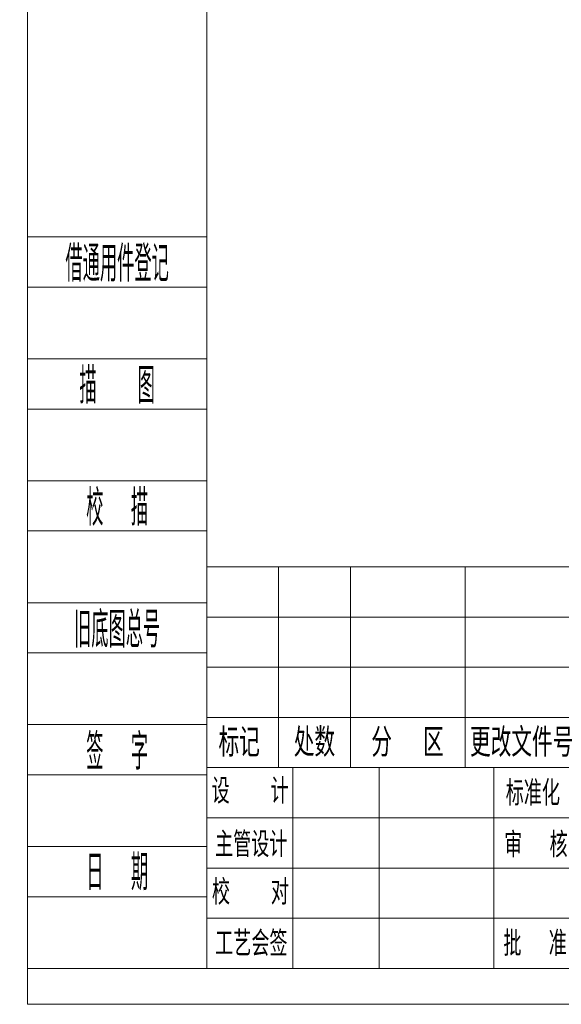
# Model space of a CAD drawing. Header units: millimetres. Extents: x -8713 to 3261, y -18743 to -8704.
# Tile 1 of 133: x -8713 to -6162, y -18743 to -14103. Entities that reach past the tile are written whole.
import ezdxf
from ezdxf.enums import TextEntityAlignment as Align

# ---------------------------------------------------------------- set-up
doc = ezdxf.new("R2010")
doc.units = ezdxf.units.MM
doc.header["$LTSCALE"] = 10
for name, color, linetype, lineweight in [('1轮廓实线层', 7, 'Continuous', 18), ('2细线层', 4, 'Continuous', 13), ('6文字层', 3, 'Continuous', 13), ('L2', 6, 'Continuous', 13), ('图框层', 7, 'Continuous', 18)]:
    doc.layers.add(name, color=color, linetype=linetype, lineweight=lineweight)
doc.styles.add('PC_TEXTSTYLE', font='ISOCP.SHX', dxfattribs={"width": 0.707, "bigfont": 'GBCBIG.SHX'})
doc.styles.add('仿宋体', font='txt')
doc.styles.add('标准汉字', font='gbenor.shx', dxfattribs={"bigfont": 'gbcbig.shx'})

# ---------------------------------------------------------------- blocks, each defined once
blk = doc.blocks.new('ZwmFrameMain_A4^_^无分区图框^_^portrait')
at = {"layer": '1轮廓实线层'}
for q in [(0, 287), (180, 0)]:
    blk.add_line((0, 0), q, dxfattribs=at)
at = {"layer": '2细线层'}
for q in [(-25, 292), (185, -5)]:
    blk.add_line((-25, -5), q, dxfattribs=at)
blk = doc.blocks.new('ZwmFrameMain_纵向标题栏')
at = {"layer": '1轮廓实线层'}
for p, q in [((-180, 56), (0, 56)), ((-180, 0), (-180, 56))]:
    blk.add_line(p, q, dxfattribs=at)
at = {"layer": '2细线层', "color": 6, "linetype": 'Continuous'}
for p, q in [((-170, 28), (-170, 56)), ((-160, 28), (-160, 56)), ((-144, 28), (-144, 56)), ((-128, 0), (-128, 56)), ((-128, 28), (-128, 56)), ((-116, 0), (-116, 56)), ((-100, 0), (-100, 56)), ((-50, 0), (-50, 56)), ((-180, 49), (-100, 49)), ((-180, 42), (-100, 42)), ((-50, 38), (0, 38)), ((-180, 35), (-100, 35)), ((-180, 28), (-50, 28)), ((-168, 0), (-168, 28)), ((-156, 0), (-156, 28)), ((-74, 9), (-74, 28)), ((-62, 9), (-62, 28)), ((-180, 21), (-100, 21)), ((-100, 18), (0, 18)), ((-93.5, 9), (-93.5, 18)), ((-87, 9), (-87, 18)), ((-80.5, 9), (-80.5, 18)), ((-180, 14), (-100, 14)), ((-100, 9), (-50, 9)), ((-180, 7), (-100, 7))]:
    blk.add_line(p, q, dxfattribs=at)
at = {"layer": 'L2', "linetype": 'Continuous'}
blk.add_line((-140, 0), (-140, 28), dxfattribs=at)
at = {"layer": '6文字层', "color": 4, "linetype": 'Continuous', "insert": (-24.91, 42.09), "char_height": 2, "width": 55.1899, "attachment_point": 5, "style": '仿宋体'}
blk.add_mtext('芜湖藦卡机器人科技有限公司', dxfattribs=at)
at = {"layer": '6文字层', "color": 6, "style": '标准汉字'}
for s, insert, char_height, width, attachment_point in [('标记', (-175.5, 31.5), 4, 11.65, 5), ('处数', (-165.01, 31.5), 4, 11.45, 5), ('分  区', (-152.04, 31.5), 4, 19.1643, 5), ('更改文件号', (-136.14, 31.5), 4, 29.3, 5), ('签 名', (-122.34, 31.5), 4, 14.8571, 5), ('年 月 日', (-108.39, 31.5), 4, 23.9643, 5), ('设   计', (-173.97, 24.73), 3.5, 20.0562, 5), ('标准化', (-134.58, 24.45), 3.5, 15.4875, 5), ('阶 段 标 记', (-94.98, 21.04), 4.118, 30.425, 7), ('数量', (-70.82, 21), 4.118, 10.0187, 7), ('比例', (-59.23, 21.15), 4.118, 9.4062, 7), ('主管设计', (-173.82, 17.28), 3.5, 20.2125, 5), ('审  核', (-134.15, 17.23), 3.5, 16.4625, 5), ('校   对', (-173.93, 10.64), 3.5, 20.3187, 5), ('共  张        第  张', (-88.37, 2.32), 3.5, 60.8437, 7), ('工艺会签', (-173.8, 3.47), 3.5, 20.3, 5), ('批  准', (-134.27, 3.47), 3.5, 16.5937, 5)]:
    blk.add_mtext(s, dxfattribs=dict(at, insert=insert, char_height=char_height, width=width, attachment_point=attachment_point))
at = {"layer": '6文字层', "color": 4, "style": 'PC_TEXTSTYLE', "flags": 8}
for tag, height, width, p, p2 in [('产品名称或材料标记', 5.29, 0.911854, (-90.89, 39.38), (-59.53, 39.38)), ('图样名称', 5.88, 2.846512, (-48.82, 25.54), (-1.18, 25.54)), ('图样代号', 5.88, 2.86875, (-48.82, 6.64), (-1.18, 6.64))]:
    blk.add_attdef(tag, text='', height=height, dxfattribs=dict(at, width=width)).set_placement(p, p2, align=Align.FIT)
at = {"layer": '6文字层', "color": 6, "style": 'PC_TEXTSTYLE', "width": 9.241641, "flags": 8}
blk.add_attdef('设计', text='', height=2.5, rotation=359.5768, dxfattribs=at).set_placement((-166.76, 23.52), (-157.52, 23.45), align=Align.FIT)
at = {"layer": '6文字层', "color": 6, "style": 'PC_TEXTSTYLE', "flags": 8}
for tag, height, width, p, p2 in [('审核', 2.5, 2.542374, (-166.6, 16.66), (-157.7, 16.66)), ('重量', 4.12, 1.685865, (-72.82, 11.88), (-63.18, 11.88)), ('比例', 4.12, 1.699352, (-60.82, 11.71), (-51.18, 11.71))]:
    blk.add_attdef(tag, text='', height=height, dxfattribs=dict(at, width=width)).set_placement(p, p2, align=Align.FIT)
blk = doc.blocks.new('ZwmFrameMain_附加栏')
at = {"layer": '2细线层'}
for p, q in [((-25, 102), (0, 102)), ((-25, 95), (0, 95)), ((-25, 85), (0, 85)), ((-25, 78), (0, 78)), ((-25, 68), (0, 68)), ((-25, 61), (0, 61)), ((-25, 51), (0, 51)), ((-25, 44), (0, 44)), ((-25, 34), (0, 34)), ((-25, 27), (0, 27)), ((-25, 17), (0, 17)), ((-25, 10), (0, 10)), ((-25, 0), (0, 0))]:
    blk.add_line(p, q, dxfattribs=at)
at = {"layer": '6文字层', "color": 3, "style": 'PC_TEXTSTYLE'}
for s, width, p in [('借通用件登记', 0.667, (-12.5, 98.5)), ('描   图', 0.6667, (-12.5, 81.5)), ('校  描', 0.667, (-12.5, 64.5)), ('旧底图总号', 0.667, (-12.5, 47.5)), ('签  字', 0.667, (-12.5, 30.5)), ('日  期', 0.667, (-12.49, 13.6))]:
    blk.add_text(s, height=5, dxfattribs=dict(at, width=width)).set_placement(p, align=Align.MIDDLE)
at = {"layer": '6文字层', "style": 'PC_TEXTSTYLE'}
for tag, width, p, p2 in [('借通用件登记', 0.671328, (-23.44, 86.36), (-1.25, 86.36)), ('描图', 2.120922, (-23.44, 69.36), (-1.25, 69.36)), ('校图', 2.149976, (-23.75, 52.06), (-1.25, 52.06)), ('旧底图总号', 0.761452, (-22.84, 35.67), (-1.86, 35.67)), ('签字', 2.026939, (-23.14, 18.37), (-1.56, 18.37)), ('日期', 1.89999, (-22.84, 1.37), (-2.17, 1.37))]:
    blk.add_attdef(tag, text='', height=5, dxfattribs=dict(at, width=width)).set_placement(p, p2, align=Align.FIT)

msp = doc.modelspace()

# ---------------------------------------------------------------- block references
at = {"layer": '图框层', "xscale": 33.8, "yscale": 33.8, "zscale": 33.8}
for name in ['ZwmFrameMain_A4^_^无分区图框^_^portrait', 'ZwmFrameMain_附加栏']:
    msp.add_blockref(name, (-7831.5, -18574), dxfattribs=at)
at = {"layer": '图框层'}
ref = msp.add_blockref('ZwmFrameMain_纵向标题栏', (-1747.5, -18574), dxfattribs=dict(at, xscale=33.8, yscale=33.8, zscale=33.8))
ref.add_attrib('比例', '/', dxfattribs={"layer": '6文字层', "color": 6, "height": 139.2, "style": 'PC_TEXTSTYLE', "width": 0.707}).set_placement((-3640.3, -18178.3), align=Align.CENTER)
ref.add_attrib('图样名称', '动作范围图', dxfattribs={"layer": '6文字层', "color": 4, "height": 198.82, "style": 'PC_TEXTSTYLE', "width": 0.707}).set_placement((-2592.5, -17710.7), align=Align.CENTER)
ref.add_attrib('产品名称或材料标记', 'MB45-1870', dxfattribs={"layer": '6文字层', "color": 4, "height": 178.94, "style": 'PC_TEXTSTYLE', "width": 0.707}).set_placement((-4289.5, -17243.1), align=Align.CENTER)

doc.saveas('drawing.dxf')
